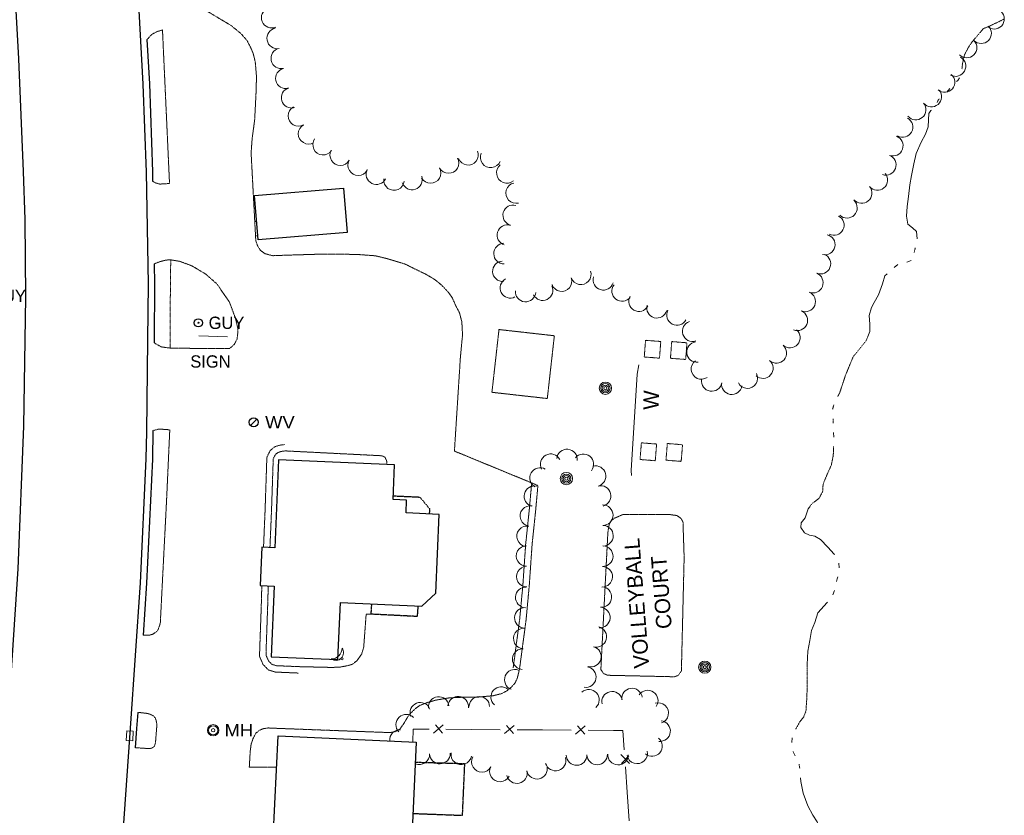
# Model space of a CAD drawing. Extents: x 386588 to 390135, y 96998 to 113606.
# Tile 36 of 92: x 387879 to 388262, y 100206 to 100516. Entities that reach past the tile are written whole.
import ezdxf
from ezdxf.enums import TextEntityAlignment as Align

# ---------------------------------------------------------------- set-up
doc = ezdxf.new("R2010")
doc.units = 0
doc.header["$MEASUREMENT"] = 0
for name, pattern in [('Wisdot3', [0.1875, 0.125, -0.0625]), ('Wisdot5', [0.1, 0.05, -0.05]), ('Wisdot6', [0.375, 0.125, -0.0625, 0.03125, -0.0625, 0.03125, -0.0625])]:
    doc.linetypes.add(name, pattern=pattern)
for name, color, linetype, lineweight in [('E_BLD', 241, 'Continuous', 25), ('E_DRN', 40, 'Continuous', 15), ('E_DWY', 2, 'Wisdot3', 15), ('E_LAND_Vegetation', 3, 'Continuous', 15), ('E_MISCPROP', 30, 'Continuous', 15), ('E_MISCPROP_HvyDash', 241, 'Wisdot3', 25), ('E_MISCPROP_Railing', 30, 'Continuous', 15), ('E_MISCPROP_Solid', 241, 'Continuous', 15), ('E_PATH_Sidewalk', 2, 'Wisdot5', 15), ('E_RDWY', 21, 'Continuous', 25), ('E_SGN', 21, 'Continuous', 15), ('E_UTL_EGuyWire', 200, 'Continuous', 25), ('E_UTL_MH', 30, 'Continuous', 15), ('E_UTL_W', 5, 'Continuous', 25), ('E_WTR', 4, 'Wisdot6', 15), ('E_WTR_Elevations', 4, 'Continuous', 15)]:
    doc.layers.add(name, color=color, linetype=linetype, lineweight=lineweight)
doc.styles.add('Style-dot_font5', font='dot_font5.shx')
doc.styles.add('Style-IGR_FONT_0', font='dot_font15.shx')

# ---------------------------------------------------------------- blocks, each defined once
blk = doc.blocks.new('GUY')
at = {"layer": 'E_UTL_EGuyWire'}
for radius in [4, 0.5]:
    blk.add_circle((0, 0), radius, dxfattribs=at)
at = {"layer": 'E_UTL_EGuyWire', "style": 'Style-dot_font5'}
blk.add_text('GUY', height=12, dxfattribs=at).set_placement((10, 0), align=Align.MIDDLE_LEFT)
blk = doc.blocks.new('INLET')
at = {"layer": 'E_DRN', "flags": 128}
blk.add_lwpolyline([(-7.5, 10), (7.5, 10), (7.5, 0), (-7.5, 0)], close=True, dxfattribs=at)
blk = doc.blocks.new('MH')
at = {"layer": 'E_UTL_MH'}
for radius in [5, 4, 1.5]:
    blk.add_circle((0, 0), radius, dxfattribs=at)
at = {"layer": 'E_UTL_MH', "style": 'Style-dot_font5', "width": 1.111111}
blk.add_text('MH', height=10.8, dxfattribs=at).set_placement((10, 0), align=Align.MIDDLE_LEFT)
blk = doc.blocks.new('POLE')
at = {"layer": 'E_MISCPROP'}
for radius in [4.46, 3.35, 2.23, 1.12]:
    blk.add_circle((0, 0), radius, dxfattribs=at)
blk = doc.blocks.new('SDSH')
at = {"layer": 'E_MISCPROP_Solid'}
blk.add_circle((0, 0), 1.5, dxfattribs=at)
for centre, radius, start, end in [((-8.6, 8.6), 10.7, 233.5697, 36.4341), ((-14.7, 14.7), 14.7, 268.683, 1.317)]:
    blk.add_arc(centre, radius, start, end, dxfattribs=at)
blk = doc.blocks.new('SIGN')
at = {"layer": 'E_SGN', "lineweight": 13, "style": 'Style-dot_font5'}
blk.add_text('SIGN', height=12, dxfattribs=at).set_placement((0, 0), align=Align.MIDDLE_CENTER)
blk = doc.blocks.new('WV')
at = {"layer": 'E_UTL_W'}
blk.add_line((-2.83, -2.83), (2.83, 2.83), dxfattribs=at)
blk.add_circle((0, 0), 4, dxfattribs=at)
at = {"layer": 'E_UTL_W', "style": 'Style-dot_font5', "width": 1.111111}
blk.add_text('WV', height=10.8, dxfattribs=at).set_placement((10, 0), align=Align.MIDDLE_LEFT)

msp = doc.modelspace()

# ---------------------------------------------------------------- linework, layer by layer
at = {"layer": 'E_BLD'}
for p, q in [((387970.19, 100447.21), (388004.84, 100450.16)), ((387971.66, 100429.93), (387970.19, 100447.21)), ((388004.84, 100450.16), (388004.84, 100450.16)), ((388004.84, 100450.16), (388006.31, 100432.88)), ((388006.31, 100432.88), (387971.66, 100429.93)), ((388006.31, 100432.88), (388006.31, 100432.88)), ((387971.66, 100429.93), (387971.66, 100429.93)), ((387979.6, 100344.27), (387978.15, 100310.08)), ((388024.69, 100342.36), (387979.6, 100344.27)), ((388024.12, 100328.81), (388024.69, 100342.36)), ((388024.69, 100342.36), (388024.69, 100342.36)), ((388029.39, 100328.59), (388024.12, 100328.81)), ((388024.12, 100328.81), (388024.12, 100328.81)), ((388029.18, 100323.62), (388029.39, 100328.59)), ((388029.39, 100328.59), (388029.39, 100328.59)), ((388042.04, 100323.09), (388029.18, 100323.62)), ((388029.18, 100323.62), (388029.18, 100323.62)), ((388040.77, 100292.4), (388042.04, 100323.09)), ((388042.04, 100323.09), (388042.04, 100323.09)), ((387973.04, 100310.3), (387972.4, 100295.37)), ((387978.15, 100310.08), (387973.04, 100310.3)), ((387973.04, 100310.3), (387973.04, 100310.3)), ((387978.15, 100310.08), (387978.15, 100310.08)), ((387972.4, 100295.37), (387972.4, 100295.37)), ((387972.4, 100295.37), (387977.87, 100295.14)), ((387977.87, 100295.14), (387976.7, 100267.65)), ((388035.35, 100287.38), (388040.77, 100292.4)), ((388002.68, 100266.55), (388003.62, 100288.72)), ((388003.62, 100288.72), (388003.62, 100288.72)), ((388003.62, 100288.72), (388035.35, 100287.38)), ((388035.35, 100287.38), (388035.35, 100287.38)), ((387976.7, 100267.65), (387976.7, 100267.65)), ((387976.7, 100267.65), (388002.68, 100266.55)), ((388002.68, 100266.55), (388002.68, 100266.55)), ((387976.99, 100185.59), (387979.35, 100236.86)), ((387979.35, 100236.86), (387979.35, 100236.86)), ((387979.35, 100236.86), (388033.19, 100234.38)), ((388033.19, 100234.38), (388031.15, 100189.85))]:
    msp.add_line(p, q, dxfattribs=at)
at = {"layer": 'E_DWY', "flags": 128}
for points in [[(388080.52, 100334.33), (388048.02, 100347.72), (388050.34, 100384.17), (388051.17, 100392.97), (388050.91, 100398.02), (388049.99, 100401.57), (388048.57, 100404.26), (388047.17, 100407.47), (388045.58, 100409.64), (388043, 100412.37), (388040.48, 100414.45), (388036.78, 100416.64), (388032.75, 100418.58), (388028.71, 100420.59), (388021.53, 100422.73), (388017.22, 100423.77), (388009.91, 100424.31), (388002.35, 100424.38), (387994.65, 100424.37), (387982.42, 100424), (387977.28, 100423.8), (387974.23, 100424.6), (387972.51, 100425.89), (387971.31, 100427.8), (387970.7, 100429.63), (387968.88, 100463.81), (387969.28, 100469.44), (387970.26, 100476.65), (387970.77, 100486.57), (387970.98, 100493.49), (387970.49, 100499.32), (387969.67, 100502.58), (387968.65, 100504.96), (387967.31, 100507.59), (387964.94, 100510.26), (387961.24, 100513.32), (387941.9, 100524.98), (387938.76, 100526.71), (387935.5, 100527.34), (387932.7, 100527.73), (387929.66, 100528.38), (387927.15, 100529.61)], [(387928.34, 100507.94), (387930.12, 100509.91), (387932.19, 100511.05), (387934.38, 100511.7), (387937.12, 100451.91), (387933.3, 100451.69), (387931.8, 100452.13), (387930.55, 100452.74)], [(387931.15, 100420.63), (387933.43, 100421.5), (387935.69, 100422.07), (387937.35, 100422.23), (387941.19, 100421.58), (387945.7, 100419.91), (387951.01, 100416.79), (387955.53, 100412.86), (387960.42, 100405.78), (387962.76, 100399.54), (387963.74, 100395.35), (387963.62, 100392.8), (387963.4, 100391.32), (387962.29, 100389.19), (387960.48, 100387.63), (387937.74, 100387.78), (387933.91, 100388.29), (387931.08, 100389.88)], [(387930.61, 100355.65), (387932.55, 100356.21), (387934.22, 100356.22), (387937.22, 100356), (387935.98, 100328.72), (387933.53, 100280.71), (387932.74, 100278.31), (387931.97, 100277.29), (387930.46, 100276.35), (387929.19, 100276.01), (387926.81, 100276)], [(387973.71, 100310.27), (387974.33, 100324.85), (387975.01, 100345.3), (387976.28, 100347.9), (387978.09, 100349.41), (387980.21, 100350.06), (387981.85, 100350.27)], [(387976.21, 100310.16), (387976.83, 100324.75), (387977.49, 100344.68), (387978.29, 100346.33), (387979.3, 100347.16), (387980.74, 100347.61), (387982.16, 100347.79)], [(387982.16, 100347.79), (388019.66, 100345.91), (388020.95, 100345.38), (388021.58, 100344.06), (388021.72, 100343.42), (388021.69, 100342.49)], [(388070.89, 100263.27), (388073.42, 100282.24), (388074.66, 100295.52), (388075.75, 100311.45), (388077.17, 100324.99), (388078.03, 100334.56)], [(388073.37, 100262.94), (388075.91, 100281.96), (388077.15, 100295.32), (388078.25, 100311.24), (388079.65, 100324.75), (388080.52, 100334.33)], [(388107.27, 100306.63), (388107.75, 100316.11), (388108.26, 100319.14), (388108.73, 100320.2), (388110.14, 100321.5), (388113.48, 100322.98), (388131.26, 100323.08), (388134.72, 100322.61), (388136.28, 100321.46), (388136.99, 100320.07), (388137.44, 100306.32)], [(388137.44, 100306.32), (388136.37, 100262.07), (388135.15, 100260.35), (388133.6, 100259.84), (388107.7, 100260.42), (388106.03, 100261.13), (388105.02, 100262.63), (388107.27, 100306.63)], [(387987.39, 100261.28), (387978.28, 100261.67), (387975.6, 100262.48), (387973.54, 100264.62), (387972.2, 100267.65), (387972.21, 100269.97), (387972.83, 100287.26), (387973.05, 100295.34)], [(387987.5, 100263.78), (387978.7, 100264.15), (387976.95, 100264.69), (387975.65, 100266.04), (387974.7, 100268.17), (387974.71, 100269.92), (387975.32, 100287.18), (387975.55, 100295.23)], [(387987.5, 100263.78), (388000.39, 100263.47), (388003.86, 100263.65), (388006.49, 100264.2), (388008.19, 100264.65), (388010.09, 100266.07), (388011.94, 100268.71), (388012.71, 100271.33), (388013.66, 100284.2), (388015.61, 100284.21)], [(388051.38, 100251.87), (388057.17, 100251.93), (388063.13, 100252.46), (388066.45, 100253.3), (388068.52, 100254.41), (388070.21, 100255.84), (388071.63, 100257.41), (388072.53, 100259.41), (388073.37, 100262.94)], [(387978.79, 100224.69), (387968.17, 100224.65), (387968.54, 100230.92), (387968.9, 100233.62), (387969.65, 100235.84), (387970.76, 100237.93), (387971.97, 100238.89), (387973.48, 100239.6), (387975.49, 100239.91), (387978.28, 100239.78), (388022.9, 100238.1), (388024.63, 100238.38), (388025.83, 100238.83), (388026.94, 100239.68), (388027.9, 100240.96), (388028.92, 100242.64), (388029.95, 100244.38), (388031.16, 100245.86), (388032.77, 100247.37), (388034.68, 100248.74), (388037.47, 100249.8), (388040.78, 100250.74), (388045.96, 100251.63)], [(388045.96, 100251.63), (388051.38, 100251.87)], [(387924.76, 100245.99), (387928.69, 100245.54), (387930.5, 100244.84), (387931.53, 100243.92), (387931.94, 100242.73), (387932.22, 100241.23), (387931.66, 100234.21), (387931.22, 100232.71), (387930.2, 100232.03), (387929.13, 100231.86), (387923.8, 100232.23)]]:
    msp.add_lwpolyline(points, dxfattribs=at)
msp.add_lwpolyline([(388062.62, 100370.61), (388065.37, 100395.05), (388086.92, 100392.63), (388084.17, 100368.19)], close=True, dxfattribs=at)
at = {"layer": 'E_LAND_Vegetation'}
for centre, radius, start, end in [((387976.9, 100516.49), 4, 112.6246, 292.6246), ((388258.09, 100516), 3.97, 237.5302, 57.5302), ((387979.04, 100508.42), 4, 100.659, 280.659), ((388253.07, 100510.43), 3.97, 224.8333, 44.8333), ((387980.64, 100500.65), 4, 102.8383, 282.8383), ((388247.44, 100504.83), 3.97, 224.8333, 44.8333), ((388243.1, 100497.6), 3.97, 240.9533, 60.9533), ((387982.41, 100492.85), 4, 102.8383, 282.8383), ((388238.83, 100491.38), 3.97, 229.8856, 49.8856), ((387984.63, 100485.3), 4, 106.6447, 286.6447), ((388233.72, 100485.75), 3.97, 219.6989, 39.6989), ((387987.3, 100478.24), 4, 119.4998, 299.4998), ((388227.61, 100480.67), 3.97, 219.6989, 39.6989), ((387991.24, 100471.28), 4, 119.4998, 299.4998), ((388222.48, 100473.91), 3.97, 240.7706, 60.7706), ((388218.69, 100466.61), 3.97, 249.9057, 69.9057), ((387996.91, 100467.04), 4, 145.4543, 325.4543), ((388003.57, 100462.94), 4, 150.8535, 330.8535), ((388053.34, 100463.09), 4, 201.7569, 21.7569), ((388062.14, 100462.1), 4, 156.1736, 336.1736), ((388215.97, 100459.14), 3.97, 249.9057, 69.9057), ((388010.56, 100459.04), 4, 150.8535, 330.8535), ((388045.76, 100459.89), 4, 208.9931, 28.9931), ((388068.41, 100456.05), 4, 129.6256, 309.6256), ((388017.64, 100455.53), 4, 153.5977, 333.5977), ((388031.53, 100453.48), 4, 198.7058, 18.7058), ((388038.76, 100456.02), 4, 208.9931, 28.9931), ((388212.66, 100453.26), 3.97, 219.9348, 39.9348), ((388024.51, 100453.26), 4, 173.7714, 353.7714), ((388072.03, 100448.2), 4, 103.0516, 283.0516), ((388206.56, 100448.16), 3.97, 219.9348, 39.9348), ((388070.91, 100439.55), 4, 74.6134, 254.6134), ((388200.82, 100442.41), 3.97, 225.9092, 45.9092), ((388068.63, 100431.81), 4, 72.6311, 252.6311), ((388195.73, 100435.72), 3.97, 242.9248, 62.9248), ((388192.23, 100428.11), 3.97, 257.3247, 77.3247), ((388067.34, 100424.62), 4, 90.8851, 270.8851), ((388190.53, 100420.65), 3.97, 248.149, 68.149), ((388066.85, 100417.72), 3.97, 93.5525, 273.5525), ((388097.23, 100416.51), 3.97, 199.503, 19.503), ((388187.58, 100413.28), 3.97, 248.149, 68.149), ((388069.78, 100411.25), 3.97, 117.2672, 297.2672), ((388089.75, 100413.86), 3.97, 199.503, 19.503), ((388105.99, 100414.38), 3.97, 163.2156, 343.2156), ((388075.71, 100409.83), 3.97, 175.062, 355.062), ((388082.38, 100410.34), 3.97, 206.3153, 26.3153), ((388113.29, 100410.02), 3.97, 142.099, 322.099), ((388184.61, 100405.95), 3.97, 247.1315, 67.1315), ((388119.84, 100406.07), 3.97, 150.7689, 330.7689), ((388126.82, 100403.48), 3.97, 164.7188, 344.7188), ((388134.64, 100400.69), 3.97, 152.3882, 332.3882), ((388181.52, 100398.62), 3.97, 247.1315, 67.1315), ((388140.71, 100394.37), 3.97, 107.9972, 287.9972), ((388178.61, 100391.9), 3.97, 228.5541, 48.5541), ((388142.41, 100386.28), 3.97, 97.0983, 277.0983), ((388173.35, 100385.94), 3.97, 228.5541, 48.5541), ((388144.13, 100379.66), 3.97, 125.4463, 305.4463), ((388168.1, 100379.99), 3.97, 228.5541, 48.5541), ((388148.17, 100374.98), 3.97, 170.7201, 350.7201), ((388156.01, 100373.71), 3.97, 170.7201, 350.7201), ((388162.05, 100376.1), 3.97, 208.0297, 28.0297), ((388091.83, 100344.44), 4.01, 354.3516, 174.3516), ((388085.48, 100342.6), 4.01, 27.9043, 207.9043), ((388098.22, 100342.59), 4.01, 321.112, 141.112), ((388081.37, 100337.25), 4.01, 59.9265, 239.9265), ((388102.93, 100337.98), 4.01, 284.4001, 104.4001), ((388079.17, 100330.13), 4.01, 75.7531, 255.7531), ((388104.92, 100330.22), 4.01, 284.4001, 104.4001), ((388077.58, 100322.45), 4.01, 80.69, 260.69), ((388105.74, 100322.76), 4.01, 270.5378, 90.5378), ((388076.29, 100314.54), 4.01, 80.69, 260.69), ((388105.82, 100314.75), 4.01, 270.5378, 90.5378), ((388076.11, 100306.86), 4.01, 90.3713, 270.3713), ((388105.75, 100306.8), 4.01, 268.5219, 88.5219), ((388076.16, 100298.85), 4.01, 90.3713, 270.3713), ((388105.54, 100298.79), 4.01, 268.5219, 88.5219), ((388075.81, 100290.75), 4.01, 87.405, 267.405), ((388105.2, 100290.88), 4.01, 265.8156, 85.8156), ((388075.44, 100282.75), 4.01, 87.405, 267.405), ((388104.61, 100282.89), 4.01, 265.8156, 85.8156), ((388075.01, 100274.73), 4.01, 86.8817, 266.8817), ((388103.23, 100275.4), 4.01, 254.8046, 74.8046), ((388074.58, 100266.73), 4.01, 86.8817, 266.8817), ((388101.13, 100267.67), 4.01, 254.6961, 74.6961), ((388099.17, 100259.73), 4.01, 260.1114, 80.1114), ((388071.53, 100258.69), 4.01, 68.4966, 248.4966), ((388066.24, 100251.92), 4.01, 48.1749, 228.1749), ((388117.13, 100251.36), 4.01, 7.7842, 187.7842), ((388041.9, 100248.05), 4.01, 6.7687, 186.7687), ((388049.48, 100248.16), 4.01, 354.9278, 174.9278), ((388057.7, 100248.1), 4.01, 1.555, 181.555), ((388100.39, 100250.87), 4.01, 312.6965, 132.6965), ((388109.38, 100250.12), 4.01, 12.5867, 192.5867), ((388123.26, 100250.56), 4.01, 325.8023, 145.8023), ((388034.76, 100245.82), 4.01, 21.41, 201.41), ((388127.35, 100245.69), 4.01, 287.6278, 107.6278), ((388029.26, 100241.2), 4.01, 44.1184, 224.1184), ((388128.07, 100238.68), 4.01, 263.453, 83.453), ((388026.84, 100235.18), 4.01, 87.9623, 184.6089), ((388124.93, 100232.86), 4.01, 229.7411, 49.7411), ((388034.35, 100229.69), 4.01, 247.2896, 1.648), ((388042.36, 100229.92), 4.01, 181.648, 1.648), ((388050.69, 100229.63), 4.01, 170.7868, 350.7868), ((388058.71, 100226.69), 4.01, 150.6881, 330.6881), ((388095.56, 100229.38), 4.01, 181.4714, 1.4714), ((388103.57, 100229.59), 4.01, 181.4714, 1.4714), ((388111.69, 100229.56), 4.01, 178.2272, 358.2272), ((388119.15, 100230.02), 4.01, 192.8517, 12.8517), ((388065.74, 100222.99), 4.01, 152.7284, 332.7284), ((388080.17, 100224.02), 4.01, 192.3478, 12.3478), ((388087.38, 100227.23), 4.01, 196.1432, 16.1432), ((388072.35, 100222.3), 4.01, 192.3478, 12.3478)]:
    msp.add_arc(centre, radius, start, end, dxfattribs=at)
at = {"layer": 'E_MISCPROP_HvyDash', "flags": 128}
for points in [[(388024.19, 100330.29), (388034.55, 100329.82), (388038.4, 100325.2), (388038.18, 100323.25)], [(388033.81, 100287.45), (388033.52, 100283.31), (388015.61, 100284.21), (388015.86, 100288.21)], [(388031.92, 100206.61), (388051.17, 100205.89), (388052.05, 100225.93), (388032.83, 100226.46)]]:
    msp.add_lwpolyline(points, dxfattribs=at)
at = {"layer": 'E_MISCPROP_Railing'}
for p, q in [((388043.59, 100241.11), (388039.88, 100237.92)), ((388043.4, 100237.9), (388040.65, 100241.06)), ((388071.25, 100240.92), (388067.54, 100237.73)), ((388071.06, 100237.71), (388068.31, 100240.87)), ((388098.91, 100240.73), (388095.2, 100237.54)), ((388098.72, 100237.52), (388095.97, 100240.69)), ((388116.22, 100226.08), (388112.75, 100229.54)), ((388113, 100226.03), (388115.94, 100229.02))]:
    msp.add_line(p, q, dxfattribs=at)
at = {"layer": 'E_MISCPROP_Railing', "flags": 128}
for points in [[(388119.85, 100381.3), (388119.11, 100377.66), (388116.86, 100340.15), (388117, 100338.24)], [(388038.2, 100239.42), (388031.98, 100239.46), (388031.79, 100234.45)], [(388054.62, 100239.31), (388044.73, 100239.38)], [(388065.86, 100239.23), (388054.62, 100239.31)], [(388082.28, 100239.12), (388072.39, 100239.19)], [(388093.52, 100239.04), (388082.28, 100239.12)], [(388109.94, 100238.93), (388100.05, 100239)], [(388114.12, 100231.33), (388113.59, 100238.9), (388109.94, 100238.93)], [(388115.27, 100214.95), (388114.57, 100224.81)], [(388116.05, 100203.74), (388115.27, 100214.95)]]:
    msp.add_lwpolyline(points, dxfattribs=at)
at = {"layer": 'E_PATH_Sidewalk', "flags": 128}
for points in [[(387970.3, 100437.1), (387971.05, 100437.18)], [(387970.6, 100431.46), (387971.53, 100431.54)], [(387937.39, 100387.83), (387937.37, 100402.05), (387937.59, 100422.19)]]:
    msp.add_lwpolyline(points, dxfattribs=at)
for points in [[(388121.91, 100384.37), (388122.42, 100390.86), (388128.35, 100390.39), (388127.83, 100383.9)], [(388132.11, 100383.87), (388132.62, 100390.36), (388138.55, 100389.88), (388138.03, 100383.4)], [(388120.28, 100344.44), (388120.8, 100350.93), (388126.72, 100350.46), (388126.2, 100343.97)], [(388130.37, 100344.19), (388130.89, 100350.67), (388136.81, 100350.2), (388136.29, 100343.71)]]:
    msp.add_lwpolyline(points, close=True, dxfattribs=at)
at = {"layer": 'E_RDWY', "flags": 128}
for points in [[(387888.36, 100953.84), (387895.55, 100872.28), (387899.01, 100830.22), (387907, 100739.36), (387911.89, 100681.4), (387915.48, 100640.75), (387921.31, 100574.71), (387924.55, 100531.36), (387926.79, 100490.63), (387927.98, 100456.37), (387928.79, 100412.85), (387928.59, 100390.87), (387928.1, 100355.21)], [(387854.51, 99985.55), (387859.54, 100042.38), (387863.29, 100092.95), (387865.16, 100117.52), (387871.29, 100198.85), (387874.26, 100242.49), (387878.22, 100301.85), (387880.44, 100357.46), (387881.18, 100407.65), (387880.87, 100437.87), (387880.25, 100456.58), (387878.46, 100500.44), (387876.48, 100535.71), (387874.48, 100562.96), (387872.09, 100591.16), (387868.27, 100634.71), (387865.37, 100669.59), (387862.64, 100699.57), (387859.34, 100738.63), (387856.17, 100774.49), (387852.17, 100820.42), (387848.64, 100860.9), (387844.74, 100906.24), (387841.29, 100945.55)], [(387928.34, 100507.94), (387929.29, 100490.74), (387930.48, 100456.44), (387930.55, 100452.74)], [(387931.15, 100420.63), (387931.29, 100412.86), (387931.09, 100390.84), (387931.08, 100389.88)], [(387928.1, 100355.21), (387927.96, 100344.68), (387925.7, 100296.43), (387921.84, 100239.84), (387919.21, 100202.89)], [(387930.61, 100355.65), (387930.46, 100344.6), (387928.19, 100296.28), (387926.81, 100276)], [(387924.76, 100245.99), (387924.33, 100239.67), (387923.8, 100232.23)]]:
    msp.add_lwpolyline(points, dxfattribs=at)
at = {"layer": 'E_SGN'}
msp.add_line((387948.49, 100392.62), (387959.64, 100392.23), dxfattribs=at)
at = {"layer": 'E_WTR', "flags": 128}
for points in [[(388245.59, 100496.56), (388245.77, 100498.51), (388246.54, 100501.94), (388248.01, 100504.78), (388249.49, 100507.02), (388251.61, 100509.49), (388253.88, 100512.19), (388256.06, 100513.09), (388259.89, 100514.9), (388261.84, 100515.91), (388261.96, 100515.94)], [(388235.89, 100483.45), (388236.32, 100484.41), (388236.92, 100484.96)], [(388227.01, 100425.09), (388227.4, 100426.87)], [(388197.24, 100369.02), (388197.96, 100370.34), (388200.22, 100377.18), (388203.23, 100384.44), (388208.29, 100390.72), (388208.94, 100392.29)], [(388195.25, 100363.99), (388195.25, 100364.03), (388195.71, 100365.74)], [(388195.49, 100358.54), (388195.4, 100360.16), (388195.39, 100360.36)], [(388186.25, 100325.92), (388187.18, 100327.23), (388189.9, 100329.27), (388191.35, 100331.89), (388191.54, 100334.92), (388193.21, 100338.91), (388194.69, 100342.1), (388195.49, 100346.01), (388195.61, 100349.47)], [(388180.87, 100239.42), (388182.38, 100242.16), (388183.93, 100244.14), (388184.85, 100246.4), (388185.12, 100250.39), (388185.31, 100254.77), (388185.35, 100260.74), (388185.39, 100264.45), (388185.39, 100264.64)], [(388182.45, 100224.06), (388182.42, 100224.39), (388182.17, 100225.85)]]:
    msp.add_lwpolyline(points, dxfattribs=at)
at = {"layer": 'E_WTR_Elevations', "flags": 128}
for points in [[(388243.46, 100491.59), (388243.96, 100492.02), (388244.64, 100493.02)], [(388239.63, 100487.52), (388240.92, 100488.87)], [(388225.97, 100455.01), (388226.84, 100459.63), (388227.77, 100463.59), (388229.66, 100467.96), (388231.36, 100471.08), (388232.4, 100473.93), (388232.62, 100476.65), (388232.73, 100479.14), (388233.49, 100480.3), (388233.74, 100480.51)], [(388228.11, 100430.42), (388227.88, 100433.28), (388226.35, 100434.71), (388224.56, 100436.1), (388224, 100439.23), (388224.29, 100443), (388224.83, 100446.89), (388225.32, 100451.42), (388225.97, 100455.01)], [(388219.21, 100419.15), (388220.58, 100420.34)], [(388224.07, 100421.25), (388225.75, 100421.94)], [(388208.94, 100392.29), (388209.74, 100394.25), (388209.77, 100397.13), (388209.41, 100400.5), (388210.37, 100403.6), (388211.36, 100405.52), (388213.08, 100408.56), (388214.71, 100412.9), (388215.55, 100415.98), (388216.46, 100416.77)], [(388195.69, 100353.1), (388195.64, 100354.92)], [(388195.99, 100307.29), (388195.81, 100307.62), (388193.42, 100310.26), (388190.52, 100313.25), (388188.35, 100314.53), (388186.26, 100314.98), (388184.26, 100315.84), (388182.83, 100318.01), (388183.05, 100319.82), (388184.56, 100321.79), (388185.72, 100325.17), (388186.25, 100325.92)], [(388197.83, 100302.27), (388197.63, 100304.08)], [(388196.79, 100296.98), (388197.03, 100297.98), (388197.24, 100298.74)], [(388195.36, 100291.73), (388195.92, 100293.45)], [(388185.39, 100264.64), (388185.53, 100269.82), (388186.31, 100273.95), (388186.98, 100277.89), (388188.25, 100280.97), (388189.46, 100284.7), (388193.12, 100288.76), (388193.29, 100288.9)], [(388179.33, 100234.28), (388179.5, 100236.09)], [(388180.6, 100229.11), (388179.91, 100230.55), (388179.84, 100230.76)], [(388190.36, 100195.7), (388190.52, 100198.94), (388189.23, 100203.3), (388187.59, 100205.93), (388185.58, 100209.62), (388183.75, 100214.58), (388182.88, 100219.12), (388182.77, 100220.44)]]:
    msp.add_lwpolyline(points, dxfattribs=at)

# ---------------------------------------------------------------- block references
at = {"layer": 'E_DRN', "xscale": 0.25, "yscale": 0.25, "zscale": 0.25, "rotation": 87.25709307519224}
msp.add_blockref('INLET', (387922.87, 100236.81), dxfattribs=at)
at = {"layer": 'E_MISCPROP', "xscale": 0.5377037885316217, "yscale": 0.5377037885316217, "zscale": 0.5377037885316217}
for p in [(388106.78, 100372.21), (388091.59, 100336.99), (388145.49, 100263.58)]:
    msp.add_blockref('POLE', p, dxfattribs=at)
at = {"layer": 'E_MISCPROP_Solid', "xscale": 0.2807663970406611, "yscale": 0.2807663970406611, "zscale": 0.2807663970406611}
msp.add_blockref('SDSH', (388004.28, 100266.82), dxfattribs=at)
at = {"layer": 'E_SGN', "xscale": 0.3999999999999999, "yscale": 0.3999999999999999, "zscale": 0.3999999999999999}
msp.add_blockref('SIGN', (387953.05, 100382.61), dxfattribs=at)
at = {"layer": 'E_UTL_EGuyWire', "xscale": 0.3999999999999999, "yscale": 0.3999999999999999, "zscale": 0.3999999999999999}
for p in [(387863.34, 100408.15), (387948.35, 100397.67)]:
    msp.add_blockref('GUY', p, dxfattribs=at)
at = {"layer": 'E_UTL_MH', "xscale": 0.4444444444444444, "yscale": 0.4444444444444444, "zscale": 0.4444444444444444}
msp.add_blockref('MH', (387954.11, 100239.01), dxfattribs=at)
at = {"layer": 'E_UTL_W', "xscale": 0.4444444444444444, "yscale": 0.4444444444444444, "zscale": 0.4444444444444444}
msp.add_blockref('WV', (387969.91, 100358.95), dxfattribs=at)

# ---------------------------------------------------------------- texts
at = {"layer": 'E_DWY', "style": 'Style-IGR_FONT_0'}
for s, p in [('VOLLEYBALL', (388123.9, 100263.35)), ('COURT', (388132.67, 100278.71))]:
    msp.add_text(s, height=6, rotation=94.4227, dxfattribs=at).set_placement(p)
at = {"layer": 'E_MISCPROP_Railing', "style": 'Style-IGR_FONT_0', "oblique": 360}
msp.add_text('W', height=6, rotation=88.9149, dxfattribs=at).set_placement((388124.5, 100363.77), align=Align.MIDDLE_LEFT)

doc.saveas('drawing.dxf')
